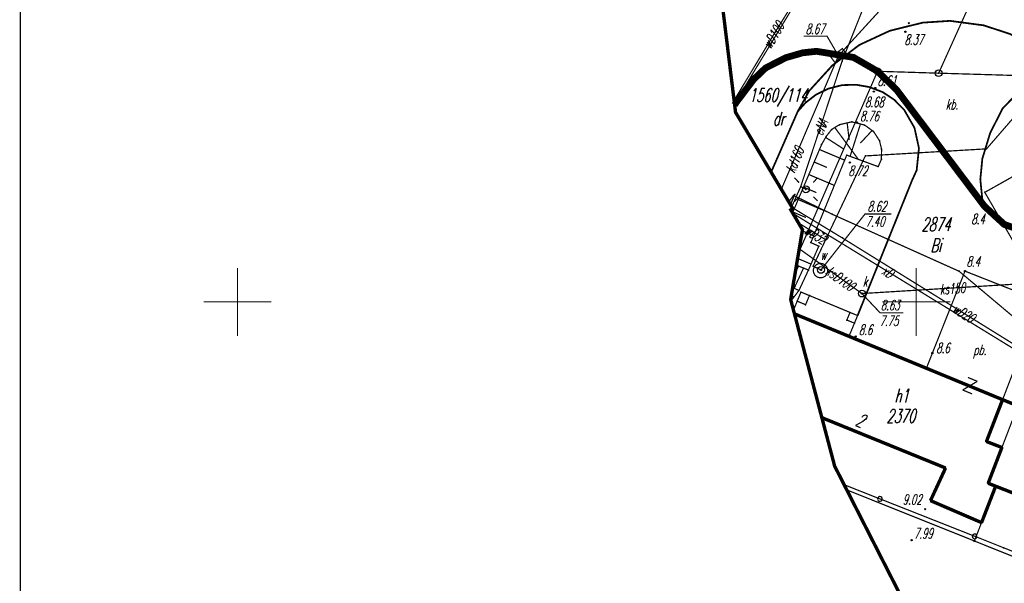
# Model space of a CAD drawing. Extents: x 6425777 to 6426103, y 6050596 to 6051176.
# Tile 3 of 72: x 6425784 to 6425856, y 6050729 to 6050771. Entities that reach past the tile are written whole.
import ezdxf

# ---------------------------------------------------------------- set-up
doc = ezdxf.new("R2010")
doc.units = 0
doc.header["$MEASUREMENT"] = 0
for name, pattern in [('BUR', [3, 2, -1]), ('GAP', [3, 2, -0.5, 0, -0.5]), ('GUZ', [1.5, 1, -0.5]), ('KOR', [4, 3, -1]), ('WRU', [1.5, 1, -0.5])]:
    doc.linetypes.add(name, pattern=pattern)
doc.layers.get('0').update_dxf_attribs({"linetype": 'CONTINUOUS'})
for name, color, linetype in [('202_punkt_graniczny', 7, 'CONTINUOUS'), ('203_punkt_graniczny', 7, 'CONTINUOUS'), ('210_oznaczenie_konturu_uzytku_gruntowego', 96, 'CONTINUOUS'), ('211_numer_dzialki_ewidencyjnej', 7, 'CONTINUOUS'), ('218_kontur_uzytku_gruntowego', 96, 'GUZ'), ('219_dzialka_ewidencyjna', 7, 'CONTINUOUS'), ('238_Punkt_adresowy_budynku', 7, 'CONTINUOUS'), ('310_podpora', 7, 'CONTINUOUS'), ('312_budynek_ewidencyjny', 7, 'CONTINUOUS'), ('312_oznaczenie_budynku_ewidencyjnego', 7, 'CONTINUOUS'), ('312_oznaczenie_budynku_ewidencyjnego_Atr124', 7, 'CONTINUOUS'), ('320_blok___kondygnacja_nadziemna', 7, 'CONTINUOUS'), ('346_Wiata__taras_odkryty_na_podporach___obrys', 7, 'WRU'), ('360_Fundament_obrys', 7, 'CONTINUOUS'), ('423_Schody_przy_drogach__chodnikach', 7, 'CONTINUOUS'), ('510_Podpora_jednoslupowa_symb__SEPOW', 7, 'CONTINUOUS'), ('818_Skarpa_umocniona', 7, 'CONTINUOUS'), ('822_Szczyt_skarpy_umocnionej', 7, 'CONTINUOUS'), ('824_Podnoze_skarpy_umocnionej', 7, 'CONTINUOUS'), ('991_Przehaczenie', 7, 'CONTINUOUS'), ('996_Tekst_dodatkowy_maly', 7, 'CONTINUOUS'), ('GEO_KOM_opis_nawierzchni', 7, 'CONTINUOUS'), ('Granica_portu_morskiego', 141, 'BUR'), ('jezdnia__powierzchnia_', 7, 'KOR'), ('komora_podziemna___przewod_wodociagowy__powierzchnia_', 5, 'CONTINUOUS'), ('kratka_sciekowa__punkt_', 36, 'CONTINUOUS'), ('kraweznik__linia_', 7, 'CONTINUOUS'), ('latarnia__punkt_', 7, 'CONTINUOUS'), ('ogrodzenie_trwale__linia_', 7, 'CONTINUOUS'), ('przewod_elektroenergetyczny__linia_', 1, 'CONTINUOUS'), ('przewod_elektroenergetyczny__linia__Atr1', 1, 'CONTINUOUS'), ('przewod_kanalizacyjny__linia_', 36, 'CONTINUOUS'), ('przewod_kanalizacyjny__linia__Atr1', 36, 'CONTINUOUS'), ('przewod_niezidentyfikowany__linia_', 7, 'CONTINUOUS'), ('przewod_niezidentyfikowany__linia__Atr1', 7, 'CONTINUOUS'), ('przewod_telekomunikacyjny__linia_', 30, 'CONTINUOUS'), ('przewod_wodociagowy__linia_', 5, 'CONTINUOUS'), ('przewod_wodociagowy__linia__Atr1', 5, 'CONTINUOUS'), ('punkt_o_okreslonej_wysokosci__siec_kanalizacyjna_', 36, 'CONTINUOUS'), ('punkt_o_okreslonej_wysokosci__siec_kanalizacyjna__Atr2', 36, 'CONTINUOUS'), ('punkt_o_okreslonej_wysokosci__siec_kanalizacyjna__Atr3', 36, 'CONTINUOUS'), ('punkt_o_okreslonej_wysokosci__siec_wodociagowa_', 5, 'CONTINUOUS'), ('punkt_o_okreslonej_wysokosci__siec_wodociagowa__Atr2', 5, 'CONTINUOUS'), ('punkt_o_okreslonej_wysokosci__siec_wodociagowa__Atr3', 5, 'CONTINUOUS'), ('punkt_wysokosciowy_naturalny', 7, 'CONTINUOUS'), ('punkt_wysokosciowy_naturalny_Atr2', 7, 'CONTINUOUS'), ('punkt_wysokosciowy_sztuczny', 7, 'CONTINUOUS'), ('punkt_wysokosciowy_sztuczny_Atr2', 7, 'CONTINUOUS'), ('Ramka', 7, 'CONTINUOUS'), ('siatka', 1, 'CONTINUOUS'), ('wlaz_okragly___siec_kanalizacyjna__punkt_', 7, 'CONTINUOUS'), ('wlaz_okragly___siec_kanalizacyjna__punkt__Atr17', 7, 'CONTINUOUS'), ('wlaz_okragly___siec_wodociagowa__punkt_', 7, 'CONTINUOUS'), ('wlaz_okragly___siec_wodociagowa__punkt__Atr17', 7, 'CONTINUOUS'), ('Zakres', 7, 'GAP')]:
    doc.layers.add(name, color=color, linetype=linetype)
doc.styles.get("Standard").update_dxf_attribs({"font": 'simplex.shx', "width": 0.85})

# ---------------------------------------------------------------- blocks, each defined once
blk = doc.blocks.new('202')
at = {"color": 0, "linetype": 'Continuous'}
blk.add_circle((0, 0), 0.5, dxfattribs=at)
blk = doc.blocks.new('203')
at = {"color": 0, "linetype": 'Continuous'}
blk.add_circle((0, 0), 0.1, dxfattribs=at)
blk = doc.blocks.new('801')
at = {"color": 0, "linetype": 'Continuous'}
blk.add_circle((0, 0), 0.1, dxfattribs=at)

msp = doc.modelspace()

# ---------------------------------------------------------------- linework, layer by layer
for p in [(6425850.48, 6050770.56), (6425852.48, 6050770.69), (6425854.97, 6050770.36), (6425839.63, 6050769.89), (6425848.05, 6050769.96), (6425845.81, 6050768.92), (6425840.39, 6050767.98), (6425841.64, 6050768.34), (6425842.66, 6050768.45), (6425844.27, 6050768.12), (6425845.38, 6050768), (6425838.9, 6050767.22), (6425843.82, 6050767.41), (6425844.54, 6050767.73), (6425847.15, 6050766.98), (6425847.15, 6050766.98), (6425851.65, 6050766.84), (6425838.02, 6050766.38), (6425844.53, 6050765.96), (6425845.56, 6050765.99), (6425846.54, 6050765.82), (6425842.12, 6050765.54), (6425842.63, 6050765.27), (6425843.53, 6050765.7), (6425847.52, 6050765.45), (6425848.58, 6050765.58), (6425836.582, 6050764.835), (6425836.612, 6050764.592), (6425836.623, 6050764.501), (6425836.74, 6050764.69), (6425841.84, 6050764.66), (6425848.37, 6050764.89), (6425836.69, 6050763.96), (6425841.27, 6050764.02), (6425849.11, 6050764.14), (6425856.37, 6050764.25), (6425844.34, 6050763.05), (6425845.26, 6050763.26), (6425846.2, 6050763.02), (6425843.37, 6050762.19), (6425843.77, 6050762.7), (6425846.85, 6050762.55), (6425849.87, 6050762.82), (6425855.45, 6050762.45), (6425843.03, 6050761.59), (6425847.29, 6050761.88), (6425844.88, 6050760.81), (6425846.25, 6050760.75), (6425847.45, 6050761.24), (6425850.2, 6050761.32), (6425855.18, 6050761.27), (6425847.2, 6050759.96), (6425847.43, 6050760.5), (6425854.87, 6050760.55), (6425839.311, 6050759.556), (6425850.03, 6050759.69), (6425841.49, 6050758.49), (6425849.7, 6050758.97), (6425854.72, 6050759.02), (6425840.063, 6050758.293), (6425840.96, 6050757.84), (6425841.05, 6050757.9), (6425841.87, 6050758.29), (6425855.05, 6050758.07), (6425840.611, 6050757.372), (6425840.736, 6050757.162), (6425854.88, 6050757.44), (6425855.02, 6050757.05), (6425840.76, 6050756.78), (6425840.827, 6050757.009), (6425840.864, 6050756.947), (6425840.888, 6050756.563), (6425840.91, 6050756.87), (6425840.913, 6050756.52), (6425843.8, 6050756.46), (6425855.12, 6050757.03), (6425855.46, 6050756.6), (6425855.64, 6050756.39), (6425841.326, 6050755.819), (6425856.48, 6050755.71), (6425841.62, 6050755.32), (6425842.24, 6050754.37), (6425843.33, 6050754.58), (6425844.56, 6050754.71), (6425841.33, 6050753.607), (6425841.382, 6050753.916), (6425842.82, 6050754.11), (6425841.177, 6050752.702), (6425841.073, 6050752.089), (6425841.33, 6050752.64), (6425841.7, 6050752.5), (6425842.06, 6050752.35), (6425842.4, 6050752.63), (6425842.98, 6050752.36), (6425853.16, 6050752.26), (6425853.59, 6050752.27), (6425840.897, 6050751.051), (6425841.01, 6050751.01), (6425841.36, 6050750.85), (6425841.51, 6050750.73), (6425846, 6050750.62), (6425840.75, 6050750.18), (6425840.776, 6050750.082), (6425840.799, 6050750.471), (6425840.99, 6050750.38), (6425841.23, 6050750.06), (6425841.85, 6050749.8), (6425842.13, 6050750.47), (6425840.957, 6050749.397), (6425841.029, 6050749.126), (6425845.12, 6050749.23), (6425844.89, 6050748.67), (6425845.45, 6050748.44), (6425845.68, 6050749), (6425845.07, 6050747.53), (6425845.54, 6050747.46), (6425851.19, 6050746.24), (6425850.76, 6050745.15), (6425856.36, 6050742.81), (6425843.053, 6050741.464), (6425843.06, 6050741.48), (6425855.17, 6050739.73), (6425856.31, 6050739.29), (6425843.99, 6050737.92), (6425852.16, 6050737.78), (6425844.69, 6050736.548), (6425844.882, 6050736.171), (6425855.3, 6050736.66), (6425855.85, 6050736.44), (6425851.05, 6050735.38), (6425850.66, 6050734.75), (6425854.81, 6050733.76), (6425849.66, 6050732.47), (6425854.28, 6050732.41), (6425856.42, 6050731.9)]:
    msp.add_point(p)
at = {"layer": '202_punkt_graniczny', "color": 7}
for p in [(6425847.15, 6050766.98), (6425851.65, 6050766.84)]:
    msp.add_point(p, dxfattribs=at)
at = {"layer": '203_punkt_graniczny', "color": 7}
for p in [(6425840.39, 6050767.98), (6425841.64, 6050768.34), (6425842.66, 6050768.45), (6425845.38, 6050768), (6425838.9, 6050767.22), (6425838.02, 6050766.38), (6425836.74, 6050764.69), (6425856.36, 6050742.81), (6425855.17, 6050739.73), (6425856.31, 6050739.29), (6425855.3, 6050736.66), (6425855.85, 6050736.44), (6425854.81, 6050733.76), (6425854.28, 6050732.41)]:
    msp.add_point(p, dxfattribs=at)
at = {"layer": '218_kontur_uzytku_gruntowego', "linetype": 'GUZ', "const_width": 0.09}
for points in [[(6425840.39, 6050767.98), (6425838.9, 6050767.22)], [(6425841.64, 6050768.34), (6425840.39, 6050767.98)], [(6425842.66, 6050768.45), (6425841.64, 6050768.34)], [(6425845.38, 6050768), (6425842.66, 6050768.45)], [(6425847.15, 6050766.98), (6425845.38, 6050768)], [(6425838.9, 6050767.22), (6425838.02, 6050766.38)], [(6425841.33, 6050753.607), (6425847.15, 6050766.98)], [(6425847.15, 6050766.98), (6425851.65, 6050766.84)], [(6425851.65, 6050766.84), (6425857.31, 6050766.67)], [(6425838.02, 6050766.38), (6425836.74, 6050764.69)], [(6425836.74, 6050764.69), (6425836.623, 6050764.501)], [(6425854.28, 6050732.41), (6425844.882, 6050736.171)], [(6425861.86, 6050729.37), (6425854.28, 6050732.41)]]:
    msp.add_lwpolyline(points, dxfattribs=at)
at = {"layer": '219_dzialka_ewidencyjna', "linetype": 'Continuous', "const_width": 0.09}
for points in [[(6425851.65, 6050766.84), (6425861.41, 6050788.45)], [(6425840.39, 6050767.98), (6425838.9, 6050767.22)], [(6425841.64, 6050768.34), (6425840.39, 6050767.98)], [(6425842.66, 6050768.45), (6425841.64, 6050768.34)], [(6425845.38, 6050768), (6425842.66, 6050768.45)], [(6425847.15, 6050766.98), (6425845.38, 6050768)], [(6425838.9, 6050767.22), (6425838.02, 6050766.38)], [(6425847.15, 6050766.98), (6425841.33, 6050753.607)], [(6425847.15, 6050766.98), (6425851.65, 6050766.84)], [(6425851.65, 6050766.84), (6425857.31, 6050766.67)], [(6425838.02, 6050766.38), (6425836.74, 6050764.69)], [(6425836.74, 6050764.69), (6425836.623, 6050764.501)], [(6425856.36, 6050742.81), (6425862.26, 6050758.14)], [(6425855.17, 6050739.73), (6425856.36, 6050742.81)], [(6425855.17, 6050739.73), (6425856.31, 6050739.29)], [(6425855.3, 6050736.66), (6425856.31, 6050739.29)], [(6425844.882, 6050736.171), (6425854.28, 6050732.41)], [(6425854.81, 6050733.76), (6425855.85, 6050736.44)], [(6425855.3, 6050736.66), (6425855.85, 6050736.44)], [(6425854.28, 6050732.41), (6425854.81, 6050733.76)], [(6425861.86, 6050729.37), (6425854.28, 6050732.41)]]:
    msp.add_lwpolyline(points, dxfattribs=at)
at = {"layer": '310_podpora', "linetype": 'Continuous', "const_width": 0.09}
for points in [[(6425842.13, 6050750.47), (6425841.51, 6050750.73), (6425841.23, 6050750.06), (6425841.85, 6050749.8)], [(6425845.12, 6050749.23), (6425844.89, 6050748.67), (6425845.45, 6050748.44), (6425845.68, 6050749)]]:
    msp.add_lwpolyline(points, close=True, dxfattribs=at)
at = {"layer": '312_budynek_ewidencyjny', "linetype": 'Continuous', "const_width": 0.25}
for points in [[(6425841.029, 6050749.126), (6425856.36, 6050742.81)], [(6425855.17, 6050739.73), (6425856.36, 6050742.81)], [(6425856.36, 6050742.81), (6425857.49, 6050742.35)], [(6425843.06, 6050741.48), (6425843.053, 6050741.464)], [(6425852.16, 6050737.78), (6425843.06, 6050741.48)], [(6425856.31, 6050739.29), (6425855.17, 6050739.73)], [(6425855.3, 6050736.66), (6425856.31, 6050739.29)], [(6425851.05, 6050735.38), (6425852.16, 6050737.78)], [(6425855.85, 6050736.44), (6425855.3, 6050736.66)], [(6425855.85, 6050736.44), (6425854.81, 6050733.76)], [(6425863.53, 6050733.44), (6425855.85, 6050736.44)], [(6425854.81, 6050733.76), (6425851.05, 6050735.38)]]:
    msp.add_lwpolyline(points, dxfattribs=at)
at = {"layer": '320_blok___kondygnacja_nadziemna', "linetype": 'Continuous', "const_width": 0.09}
msp.add_lwpolyline([(6425856.36, 6050742.81), (6425857.49, 6050742.35), (6425856.31, 6050739.29), (6425855.17, 6050739.73)], close=True, dxfattribs=at)
at = {"layer": '346_Wiata__taras_odkryty_na_podporach___obrys', "linetype": 'WRU', "const_width": 0.09}
msp.add_lwpolyline([(6425840.957, 6050749.397), (6425841.51, 6050750.73), (6425845.68, 6050749), (6425845.07, 6050747.53)], dxfattribs=at)
at = {"layer": '360_Fundament_obrys', "linetype": 'Continuous', "const_width": 0.09}
msp.add_lwpolyline([(6425855.05, 6050758.07), (6425856.76, 6050759.03), (6425861.26, 6050761.57), (6425862.86, 6050758.77), (6425864.21, 6050756.41), (6425858.06, 6050752.88), (6425857.26, 6050754.26), (6425856.49, 6050755.59)], close=True, dxfattribs=at)
at = {"layer": '423_Schody_przy_drogach__chodnikach', "linetype": 'Continuous', "const_width": 0.09}
for points in [[(6425841.33, 6050752.64), (6425841.073, 6050752.089)], [(6425841.177, 6050752.702), (6425842.06, 6050752.35)], [(6425841.7, 6050752.5), (6425841.01, 6050751.01)], [(6425842.06, 6050752.35), (6425841.36, 6050750.85)], [(6425841.36, 6050750.85), (6425840.897, 6050751.051)]]:
    msp.add_lwpolyline(points, dxfattribs=at)
at = {"layer": '510_Podpora_jednoslupowa_symb__SEPOW', "linetype": 'Continuous'}
msp.add_circle((6425841.87, 6050758.29), 0.25, dxfattribs=at)
at = {"layer": '510_Podpora_jednoslupowa_symb__SEPOW', "color": 7}
msp.add_point((6425841.87, 6050758.29), dxfattribs=at)
at = {"layer": '818_Skarpa_umocniona', "linetype": 'Continuous', "const_width": 0.09}
for points in [[(6425844, 6050762.84), (6425845.74, 6050760.49)], [(6425844.91, 6050763.18), (6425845.06, 6050761.93)], [(6425845.89, 6050763.1), (6425845.13, 6050760.72)], [(6425843.33, 6050762.11), (6425844.67, 6050761.25)], [(6425846.75, 6050762.62), (6425845.88, 6050761.69)], [(6425842.87, 6050761.22), (6425844.72, 6050760.44)], [(6425842.48, 6050760.3), (6425843.42, 6050759.9)], [(6425842.09, 6050759.38), (6425843.97, 6050758.58)], [(6425841.69, 6050758.46), (6425842.64, 6050758.05)], [(6425841.3, 6050757.54), (6425843.2, 6050756.73)], [(6425840.91, 6050756.62), (6425841.87, 6050756.22)], [(6425841.605, 6050755.234), (6425842.44, 6050754.88)], [(6425841.262, 6050753.205), (6425842.24, 6050752.79)], [(6425840.799, 6050750.471), (6425840.99, 6050750.38)]]:
    msp.add_lwpolyline(points, dxfattribs=at)
at = {"layer": '822_Szczyt_skarpy_umocnionej', "linetype": 'Continuous', "const_width": 0.09}
msp.add_lwpolyline([(6425840.888, 6050756.563), (6425843.03, 6050761.59), (6425843.37, 6050762.19), (6425843.77, 6050762.7), (6425844.34, 6050763.05), (6425845.26, 6050763.26), (6425846.2, 6050763.02), (6425846.85, 6050762.55), (6425847.29, 6050761.88), (6425847.45, 6050761.24), (6425847.43, 6050760.5), (6425847.2, 6050759.96)], dxfattribs=at)
at = {"layer": '824_Podnoze_skarpy_umocnionej', "linetype": 'Continuous', "const_width": 0.09}
for points in [[(6425847.2, 6050759.96), (6425844.88, 6050760.81), (6425842.24, 6050754.37), (6425842.82, 6050754.11), (6425842.06, 6050752.35)], [(6425841.36, 6050750.85), (6425840.776, 6050750.082)]]:
    msp.add_lwpolyline(points, dxfattribs=at)
at = {"layer": '991_Przehaczenie', "linetype": 'Continuous', "const_width": 0.09}
for points in [[(6425853.422, 6050743.522), (6425854.498, 6050744.158)], [(6425853.805, 6050744.446), (6425854.498, 6050744.158)], [(6425853.422, 6050743.522), (6425854.115, 6050743.234)]]:
    msp.add_lwpolyline(points, dxfattribs=at)
at = {"layer": 'Granica_portu_morskiego', "linetype": 'BUR', "const_width": 0.5}
msp.add_lwpolyline([(6426002.28, 6050673.46), (6425992.7, 6050678.85), (6425958.14, 6050698.28), (6425954.42, 6050692.34), (6425933.72, 6050700.62), (6425887.22, 6050719.19), (6425870.72, 6050751.55), (6425869.52, 6050748.49), (6425869.3, 6050748.88), (6425866.27, 6050752.11), (6425864.63, 6050752.81), (6425856.48, 6050755.71), (6425855.02, 6050757.05), (6425848.58, 6050765.58), (6425847.15, 6050766.98), (6425845.38, 6050768), (6425842.66, 6050768.45), (6425841.64, 6050768.34), (6425840.39, 6050767.98), (6425838.9, 6050767.22), (6425838.02, 6050766.38), (6425836.74, 6050764.69), (6425836.623, 6050764.501)], dxfattribs=at)
at = {"layer": 'jezdnia__powierzchnia_', "linetype": 'KOR', "const_width": 0.09}
msp.add_lwpolyline([(6425860.28, 6050749.63), (6425859.35, 6050750), (6425853.59, 6050752.27), (6425851.19, 6050746.24), (6425850.76, 6050745.15)], dxfattribs=at)
at = {"layer": 'komora_podziemna___przewod_wodociagowy__powierzchnia_', "linetype": 'Continuous', "const_width": 0.09}
msp.add_lwpolyline([(6425843.04, 6050751.79), (6425843.12, 6050751.81), (6425843.19, 6050751.84), (6425843.26, 6050751.88), (6425843.32, 6050751.93), (6425843.37, 6050751.99), (6425843.41, 6050752.06), (6425843.45, 6050752.13), (6425843.47, 6050752.2), (6425843.48, 6050752.28), (6425843.48, 6050752.36), (6425843.46, 6050752.44), (6425843.44, 6050752.51), (6425843.4, 6050752.58), (6425843.36, 6050752.65), (6425843.3, 6050752.7), (6425843.24, 6050752.75), (6425843.17, 6050752.79), (6425843.09, 6050752.82), (6425843.02, 6050752.83), (6425842.94, 6050752.84), (6425842.86, 6050752.83), (6425842.78, 6050752.81), (6425842.71, 6050752.78), (6425842.64, 6050752.74), (6425842.58, 6050752.69), (6425842.53, 6050752.63), (6425842.49, 6050752.56), (6425842.45, 6050752.49), (6425842.43, 6050752.42), (6425842.42, 6050752.34), (6425842.42, 6050752.26), (6425842.44, 6050752.18), (6425842.46, 6050752.11), (6425842.5, 6050752.04), (6425842.54, 6050751.97), (6425842.6, 6050751.92), (6425842.66, 6050751.87), (6425842.73, 6050751.83), (6425842.81, 6050751.8), (6425842.88, 6050751.79), (6425842.96, 6050751.78)], close=True, dxfattribs=at)
at = {"layer": 'kratka_sciekowa__punkt_', "linetype": 'Continuous', "const_width": 0.09}
msp.add_lwpolyline([(6425844.862, 6050768.25), (6425844.016, 6050767.62), (6425843.718, 6050768.019), (6425844.559, 6050768.651)], close=True, dxfattribs=at)
for points in [[(6425844.002, 6050768.229), (6425844.3, 6050767.827)], [(6425844.279, 6050768.439), (6425844.576, 6050768.042)]]:
    msp.add_lwpolyline(points, dxfattribs=at)
at = {"layer": 'kratka_sciekowa__punkt_', "color": 7}
msp.add_point((6425844.27, 6050768.12), dxfattribs=at)
at = {"layer": 'kraweznik__linia_', "linetype": 'Continuous', "const_width": 0.13}
for points in [[(6425861.56, 6050766.73), (6425860.99, 6050767.17), (6425858.65, 6050768.81), (6425856.89, 6050769.73), (6425854.97, 6050770.36), (6425852.48, 6050770.69), (6425850.48, 6050770.56), (6425848.05, 6050769.96), (6425845.81, 6050768.92), (6425843.82, 6050767.41), (6425842.12, 6050765.54), (6425841.27, 6050764.02), (6425839.311, 6050759.556)], [(6425855.12, 6050757.03), (6425854.88, 6050757.44), (6425854.72, 6050759.02), (6425854.87, 6050760.55), (6425855.45, 6050762.45), (6425856.37, 6050764.25), (6425857.8, 6050765.72), (6425859.5, 6050766.73), (6425860.99, 6050767.17)], [(6425849.7, 6050758.97), (6425850.03, 6050759.69), (6425850.2, 6050761.32), (6425849.87, 6050762.82), (6425849.11, 6050764.14), (6425848.37, 6050764.89), (6425847.52, 6050765.45), (6425846.54, 6050765.82), (6425845.56, 6050765.99), (6425844.53, 6050765.96), (6425843.53, 6050765.7), (6425842.63, 6050765.27), (6425841.84, 6050764.66), (6425841.27, 6050764.02)], [(6425849.7, 6050758.97), (6425845.68, 6050749)], [(6425855.12, 6050757.03), (6425855.64, 6050756.39), (6425856.49, 6050755.59)]]:
    msp.add_lwpolyline(points, dxfattribs=at)
at = {"layer": 'latarnia__punkt_', "linetype": 'Continuous', "const_width": 0.09}
for points in [[(6425841.023, 6050759.144), (6425841.374, 6050758.78)], [(6425842.416, 6050758.787), (6425842.715, 6050759.136)], [(6425841.021, 6050757.392), (6425841.369, 6050757.741)], [(6425842.423, 6050757.741), (6425842.724, 6050757.44)]]:
    msp.add_lwpolyline(points, dxfattribs=at)
at = {"layer": 'latarnia__punkt_', "color": 7}
msp.add_point((6425841.87, 6050758.29), dxfattribs=at)
at = {"layer": 'ogrodzenie_trwale__linia_', "linetype": 'Continuous'}
msp.add_lwpolyline([(6425840.736, 6050757.162), (6425841.05, 6050757.9)], dxfattribs=at)
msp.add_lwpolyline([(6425861.106, 6050730.049), (6425856.42, 6050731.9), (6425856.42, 6050731.9), (6425854.457, 6050732.678), (6425854.457, 6050732.678, 1), (6425854.132, 6050732.807, 1), (6425854.457, 6050732.678), (6425854.132, 6050732.807), (6425847.484, 6050735.44), (6425847.484, 6050735.44, 1), (6425847.159, 6050735.569, 1), (6425847.484, 6050735.44), (6425847.159, 6050735.569), (6425844.69, 6050736.548)], format="xyb", dxfattribs=at)
at = {"layer": 'przewod_elektroenergetyczny__linia_', "linetype": 'Continuous', "const_width": 0.09}
for points in [[(6425841.49, 6050758.49), (6425844.54, 6050767.73), (6425853.19, 6050789.41), (6425852.66, 6050790.8), (6425857.97, 6050799.54), (6425859.72, 6050806.08), (6425860.29, 6050817.69), (6425861.95, 6050818.75), (6425861.9, 6050821.72), (6425859.33, 6050831.73), (6425857.39, 6050834.61)], [(6425840.827, 6050757.009), (6425841.49, 6050758.49), (6425841.87, 6050758.29)], [(6425859.32, 6050747.09), (6425853.16, 6050752.26), (6425843.8, 6050756.46), (6425840.96, 6050757.84), (6425840.611, 6050757.372)]]:
    msp.add_lwpolyline(points, dxfattribs=at)
at = {"layer": 'przewod_kanalizacyjny__linia_', "linetype": 'Continuous', "const_width": 0.09}
for points in [[(6425860.03, 6050785.37), (6425844.27, 6050768.12), (6425840.063, 6050758.293)], [(6425846, 6050750.62), (6425841.382, 6050753.916)], [(6425867.96, 6050745.7), (6425864.28, 6050750.01), (6425861.02, 6050751.54), (6425846, 6050750.62)]]:
    msp.add_lwpolyline(points, dxfattribs=at)
at = {"layer": 'przewod_niezidentyfikowany__linia_', "linetype": 'Continuous', "const_width": 0.09}
msp.add_lwpolyline([(6425840.913, 6050756.52), (6425858.75, 6050745.59)], dxfattribs=at)
at = {"layer": 'przewod_telekomunikacyjny__linia_', "linetype": 'Continuous', "const_width": 0.09}
msp.add_lwpolyline([(6425812.26, 6050995.19), (6425814.86, 6050984.52), (6425817.91, 6050972.57), (6425821.65, 6050961.52), (6425824.51, 6050952.97), (6425827.48, 6050945.92), (6425835.51, 6050925.29), (6425836.29, 6050922.92), (6425838.99, 6050910.54), (6425843.11, 6050892.6), (6425847.75, 6050871.43), (6425850.45, 6050859.02), (6425853.82, 6050844.27), (6425855.4, 6050836.68), (6425856.7, 6050829.88), (6425858.86, 6050817.7), (6425859.33, 6050809.12), (6425858.79, 6050805.26), (6425857.94, 6050803.16), (6425855.74, 6050797.83), (6425853.43, 6050793.03), (6425850.85, 6050788.35), (6425849.12, 6050785.21), (6425836.612, 6050764.592)], dxfattribs=at)
at = {"layer": 'przewod_wodociagowy__linia_', "linetype": 'Continuous', "const_width": 0.09}
for points in [[(6425836.582, 6050764.835), (6425839.63, 6050769.89), (6425849.12, 6050785.21), (6425850.85, 6050788.35), (6425853.96, 6050786.64)], [(6425842.98, 6050752.36), (6425842.4, 6050752.63), (6425846.25, 6050760.75), (6425855.18, 6050761.27), (6425865.06, 6050772.67)], [(6425858.85, 6050745.86), (6425844.56, 6050754.71), (6425840.864, 6050756.947)], [(6425843.33, 6050754.58), (6425841.326, 6050755.819)]]:
    msp.add_lwpolyline(points, dxfattribs=at)
at = {"layer": 'punkt_o_okreslonej_wysokosci__siec_kanalizacyjna_', "color": 34}
for p in [(6425844.27, 6050768.12), (6425846, 6050750.62)]:
    msp.add_point(p, dxfattribs=at)
at = {"layer": 'punkt_o_okreslonej_wysokosci__siec_kanalizacyjna__Atr2', "linetype": 'Continuous', "const_width": 0.09}
for points in [[(6425844.27, 6050768.12), (6425843.428, 6050769.563), (6425841.697, 6050769.563)], [(6425846, 6050750.62), (6425847.34, 6050749.2), (6425849.05, 6050749.2)]]:
    msp.add_lwpolyline(points, dxfattribs=at)
at = {"layer": 'punkt_o_okreslonej_wysokosci__siec_wodociagowa_', "color": 5}
msp.add_point((6425842.98, 6050752.36), dxfattribs=at)
at = {"layer": 'punkt_o_okreslonej_wysokosci__siec_wodociagowa__Atr2', "linetype": 'Continuous', "const_width": 0.09}
msp.add_lwpolyline([(6425842.98, 6050752.36), (6425846.23, 6050756.48), (6425848.175, 6050756.481)], dxfattribs=at)
at = {"layer": 'punkt_wysokosciowy_naturalny', "color": 7}
for p in [(6425855.46, 6050756.6), (6425855.46, 6050756.6), (6425855.46, 6050756.6), (6425855.46, 6050756.6), (6425853.59, 6050752.27), (6425853.59, 6050752.27), (6425853.59, 6050752.27), (6425853.59, 6050752.27), (6425845.54, 6050747.46), (6425851.19, 6050746.24), (6425851.19, 6050746.24), (6425851.19, 6050746.24), (6425851.19, 6050746.24), (6425850.76, 6050745.15), (6425850.76, 6050745.15), (6425850.76, 6050745.15), (6425850.76, 6050745.15)]:
    msp.add_point(p, dxfattribs=at)
at = {"layer": 'punkt_wysokosciowy_sztuczny', "linetype": 'Continuous'}
for centre in [(6425849.45, 6050770.52), (6425849.2, 6050769.89), (6425846.99, 6050765.75), (6425846.88, 6050765.48), (6425845.64, 6050763.21), (6425845.11, 6050760.26), (6425850.66, 6050734.75), (6425849.66, 6050732.47)]:
    msp.add_circle(centre, 0.045, dxfattribs=at)
at = {"layer": 'Ramka', "linetype": 'Continuous', "const_width": 0.09}
msp.add_lwpolyline([(6425784.003, 6051170), (6426089, 6051170), (6426089, 6050603), (6425784.003, 6050603)], close=True, dxfattribs=at)
at = {"layer": 'siatka', "color": 2, "linetype": 'Continuous', "const_width": 0.07}
for points in [[(6425800, 6050747.5), (6425800, 6050752.5)], [(6425850, 6050747.5), (6425850, 6050752.5)], [(6425797.5, 6050750), (6425802.5, 6050750)], [(6425847.5, 6050750), (6425852.5, 6050750)]]:
    msp.add_lwpolyline(points, dxfattribs=at)
at = {"layer": 'wlaz_okragly___siec_kanalizacyjna__punkt_', "linetype": 'Continuous'}
msp.add_circle((6425846, 6050750.62), 0.25, dxfattribs=at)
at = {"layer": 'wlaz_okragly___siec_wodociagowa__punkt_', "linetype": 'Continuous'}
msp.add_circle((6425842.98, 6050752.36), 0.25, dxfattribs=at)
at = {"layer": 'Zakres', "linetype": 'GAP', "const_width": 0.25}
msp.add_lwpolyline([(6425843.32, 6050804.95), (6425845.29, 6050800.05), (6425838.74, 6050788.06), (6425835.18, 6050776.23), (6425836.69, 6050763.96), (6425840.91, 6050756.87), (6425840.76, 6050756.78), (6425841.62, 6050755.32), (6425840.75, 6050750.18), (6425843.99, 6050737.92), (6425860.49, 6050705.56), (6425867, 6050697.03), (6425876.09, 6050691.33), (6425922.59, 6050672.76), (6425943.28, 6050664.49), (6425953.44, 6050662.36), (6425959.33, 6050663.19), (6425977.99, 6050652.7), (6425987.57, 6050647.31), (6425997.99, 6050643.77)], dxfattribs=at)

# ---------------------------------------------------------------- block references
at = {"layer": '202_punkt_graniczny', "color": 7, "linetype": 'Continuous', "xscale": 0.5, "yscale": 0.5, "zscale": 0.5}
for p in [(6425847.15, 6050766.98), (6425851.65, 6050766.84)]:
    msp.add_blockref('202', p, dxfattribs=at)
at = {"layer": '203_punkt_graniczny', "color": 7, "linetype": 'Continuous', "xscale": 0.5, "yscale": 0.5, "zscale": 0.5}
for p in [(6425840.39, 6050767.98), (6425841.64, 6050768.34), (6425842.66, 6050768.45), (6425845.38, 6050768), (6425838.9, 6050767.22), (6425838.02, 6050766.38), (6425836.74, 6050764.69), (6425856.36, 6050742.81), (6425855.17, 6050739.73), (6425856.31, 6050739.29), (6425855.3, 6050736.66), (6425855.85, 6050736.44), (6425854.81, 6050733.76), (6425854.28, 6050732.41)]:
    msp.add_blockref('203', p, dxfattribs=at)
at = {"layer": 'punkt_o_okreslonej_wysokosci__siec_kanalizacyjna_', "color": 34, "linetype": 'Continuous', "xscale": 0.5, "yscale": 0.5, "zscale": 0.5}
for p in [(6425844.27, 6050768.12), (6425846, 6050750.62)]:
    msp.add_blockref('801', p, dxfattribs=at)
at = {"layer": 'punkt_o_okreslonej_wysokosci__siec_wodociagowa_', "color": 5, "linetype": 'Continuous', "xscale": 0.5, "yscale": 0.5, "zscale": 0.5, "rotation": 180}
msp.add_blockref('801', (6425842.98, 6050752.36), dxfattribs=at)
at = {"layer": 'punkt_wysokosciowy_naturalny', "color": 7, "linetype": 'Continuous', "xscale": 0.5, "yscale": 0.5, "zscale": 0.5}
for p in [(6425855.46, 6050756.6), (6425855.46, 6050756.6), (6425855.46, 6050756.6), (6425855.46, 6050756.6), (6425853.59, 6050752.27), (6425853.59, 6050752.27), (6425853.59, 6050752.27), (6425853.59, 6050752.27), (6425851.19, 6050746.24), (6425851.19, 6050746.24), (6425851.19, 6050746.24), (6425851.19, 6050746.24), (6425850.76, 6050745.15), (6425850.76, 6050745.15), (6425850.76, 6050745.15), (6425850.76, 6050745.15)]:
    msp.add_blockref('801', p, dxfattribs=at)
at = {"layer": 'punkt_wysokosciowy_naturalny', "color": 7, "linetype": 'Continuous', "xscale": 0.5, "yscale": 0.5, "zscale": 0.5, "rotation": 180}
msp.add_blockref('801', (6425845.54, 6050747.46), dxfattribs=at)

# ---------------------------------------------------------------- texts
at = {"layer": '210_oznaczenie_konturu_uzytku_gruntowego', "oblique": 15, "width": 0.62}
for s, p in [('dr', (6425839.43, 6050762.98)), ('Bi', (6425851.05, 6050753.66))]:
    msp.add_text(s, height=1, dxfattribs=at).set_placement(p)
at = {"layer": '211_numer_dzialki_ewidencyjnej', "oblique": 15, "width": 0.62}
for s, p in [('1560/114', (6425837.66, 6050764.72)), ('2874', (6425850.38, 6050755.21))]:
    msp.add_text(s, height=1, dxfattribs=at).set_placement(p)
at = {"layer": '238_Punkt_adresowy_budynku', "oblique": 15, "width": 0.62}
msp.add_text('2', height=1, rotation=338.6, dxfattribs=at).set_placement((6425845.445, 6050740.929))
at = {"layer": '312_oznaczenie_budynku_ewidencyjnego', "oblique": 15, "width": 0.62}
msp.add_text('2370', height=1, dxfattribs=at).set_placement((6425847.8, 6050741.11))
at = {"layer": '312_oznaczenie_budynku_ewidencyjnego_Atr124', "oblique": 15, "width": 0.62}
msp.add_text('h1', height=1, dxfattribs=at).set_placement((6425848.4, 6050742.6))
at = {"layer": '996_Tekst_dodatkowy_maly', "oblique": 15, "width": 0.62}
msp.add_text('pb.', height=0.75, dxfattribs=at).set_placement((6425854.21, 6050746.1))
at = {"layer": 'GEO_KOM_opis_nawierzchni', "oblique": 15, "width": 0.62}
msp.add_text('kb.', height=0.75, dxfattribs=at).set_placement((6425852.173, 6050764.175))
at = {"layer": 'przewod_elektroenergetyczny__linia__Atr1', "oblique": 15, "width": 0.62}
msp.add_text('eNA', height=0.75, rotation=66.7, dxfattribs=at).set_placement((6425843.069, 6050762.173))
at = {"layer": 'przewod_kanalizacyjny__linia__Atr1', "oblique": 15, "width": 0.62}
for s, rotation, p in [('kd160', 67.6, (6425841.033, 6050759.424)), ('ksD100', 324.5, (6425843.254, 6050752.089)), ('ks150', 4.3, (6425851.756, 6050750.542))]:
    msp.add_text(s, height=0.75, rotation=rotation, dxfattribs=at).set_placement(p)
at = {"layer": 'przewod_niezidentyfikowany__linia__Atr1', "oblique": 15, "width": 0.62}
msp.add_text('xD', height=0.75, rotation=328.5, dxfattribs=at).set_placement((6425847.384, 6050752.11))
at = {"layer": 'przewod_wodociagowy__linia__Atr1', "oblique": 15, "width": 0.62}
for s, rotation, p in [('wD100', 58.9, (6425839.261, 6050768.556)), ('wD32', 328.3, (6425841.686, 6050755.072)), ('wD20', 328.2, (6425852.592, 6050749.291))]:
    msp.add_text(s, height=0.75, rotation=rotation, dxfattribs=at).set_placement(p)
at = {"layer": 'punkt_o_okreslonej_wysokosci__siec_kanalizacyjna__Atr2', "oblique": 15, "width": 0.62}
for s, p in [('8.67', (6425841.851, 6050769.722)), ('8.63', (6425847.38, 6050749.39))]:
    msp.add_text(s, height=0.75, dxfattribs=at).set_placement(p)
at = {"layer": 'punkt_o_okreslonej_wysokosci__siec_kanalizacyjna__Atr3', "oblique": 15, "width": 0.62}
msp.add_text('7.75', height=0.75, dxfattribs=at).set_placement((6425847.29, 6050748.24))
at = {"layer": 'punkt_o_okreslonej_wysokosci__siec_wodociagowa__Atr2', "oblique": 15, "width": 0.62}
msp.add_text('8.62', height=0.75, dxfattribs=at).set_placement((6425846.41, 6050756.666))
at = {"layer": 'punkt_o_okreslonej_wysokosci__siec_wodociagowa__Atr3', "oblique": 15, "width": 0.62}
msp.add_text('7.40', height=0.75, dxfattribs=at).set_placement((6425846.27, 6050755.55))
at = {"layer": 'punkt_wysokosciowy_naturalny_Atr2', "oblique": 15, "width": 0.62}
for s, p in [('8.4', (6425854.05, 6050755.73)), ('8.4', (6425853.7, 6050752.6)), ('8.6', (6425845.77, 6050747.58)), ('8.6', (6425851.47, 6050746.24))]:
    msp.add_text(s, height=0.75, dxfattribs=at).set_placement(p)
at = {"layer": 'punkt_wysokosciowy_sztuczny_Atr2', "oblique": 15, "width": 0.62}
for s, p in [('8.37', (6425849.13, 6050768.93)), ('8.61', (6425847.15, 6050765.91)), ('8.68', (6425846.219, 6050764.341)), ('8.76', (6425845.86, 6050763.3)), ('8.72', (6425845.01, 6050759.28)), ('9.02', (6425849, 6050735.09)), ('7.99', (6425849.82, 6050732.59))]:
    msp.add_text(s, height=0.75, dxfattribs=at).set_placement(p)
at = {"layer": 'wlaz_okragly___siec_kanalizacyjna__punkt__Atr17', "oblique": 15, "width": 0.62}
msp.add_text('k', height=0.75, dxfattribs=at).set_placement((6425846.07, 6050751.14))
at = {"layer": 'wlaz_okragly___siec_wodociagowa__punkt__Atr17', "oblique": 15, "width": 0.62}
msp.add_text('w', height=0.75, dxfattribs=at).set_placement((6425842.95, 6050753.1))

doc.saveas('drawing.dxf')
